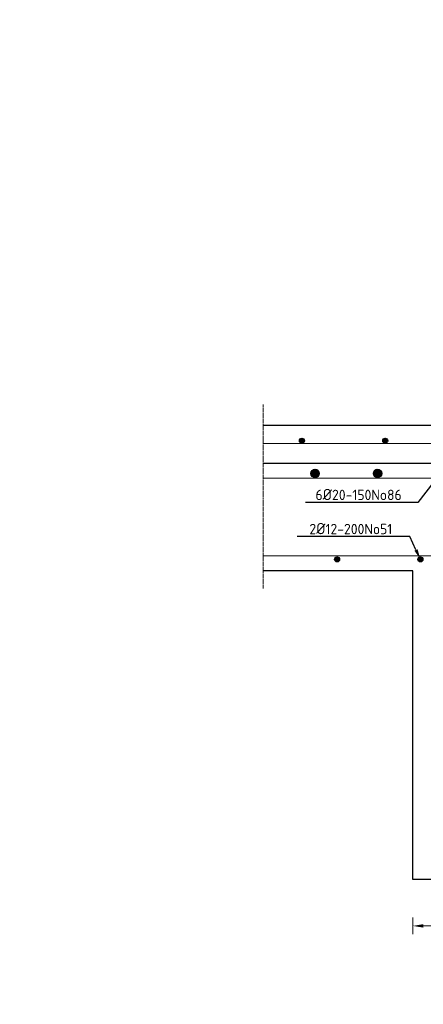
# Model space of a CAD drawing. Header units: millimetres. Extents: x -8028558 to 327273, y -63352 to 83293.
# Tile 70 of 195: x 98074 to 99044, y -28028 to -25662. Entities that reach past the tile are written whole.
import ezdxf
from ezdxf import colors
from ezdxf.entities.mleader import LeaderData, LeaderLine
from ezdxf.math import Vec2, Vec3

# ---------------------------------------------------------------- set-up
doc = ezdxf.new("R2010")
doc.units = ezdxf.units.MM
doc.linetypes.add('XX-AFBREEK', pattern=[7, 4, -1, 1, -1])
for name, color, linetype, lineweight in [('B-CO-BC-AFBREEKLIJN-G', 7, 'XX-AFBREEK', 18), ('B-CO-BC-BETONVORM-AD', 252, 'Continuous', 18), ('B-CO-BC-BETONVORM-GD', 90, 'Continuous', 25), ('B-CO-BC-WAPENING-GD', 130, 'Continuous', 25), ('B-CO-BC-WAPENING_HOOFDWAPENING-G', 170, 'Continuous', 18), ('V-CO-BC-BETONVORM-M', 7, 'Continuous', 18), ('X-XX-AL-VERWIJZING-T25', 7, 'Continuous', 25)]:
    doc.layers.add(name, color=color, linetype=linetype, lineweight=lineweight)
doc.styles.add('NLCS-ISO-MM10-T25', font='NLCS-ISO.ttf', dxfattribs={"height": 25})
doc.dimstyles.new('NLCS-MM10-T25-PIJL_L0_H0', dxfattribs={"dimscale": 10, "dimtxt": 2.5, "dimasz": 2.5, "dimexe": 2, "dimexo": 2, "dimgap": 0.7, "dimtad": 1, "dimdec": 0, "dimzin": 0, "dimdsep": 46, "dimtxsty": 'NLCS-ISO-MM10-T25', "dimcen": 0, "dimdle": 2, "dimclrd": 256, "dimclre": 256, "dimclrt": 256, "dimadec": 0, "dimazin": 0, "dimtfac": 1, "dimtdec": 3, "dimtofl": 0, "dimtmove": 0, "dimatfit": 3, "dimfxl": 2, "dimfxlon": 1, "dimtfillclr": 256, "dimtolj": 1, "dimtzin": 0, "dimlwd": -1, "dimlwe": -1, "dimarcsym": 0})

# ---------------------------------------------------------------- blocks, each defined once
blk = doc.blocks.new('*D1950')
at = {"layer": 'V-CO-BC-BETONVORM-M', "transparency": 16777216}
for p, q in [((99018.6, -27819.9), (99018.6, -27859.9)), ((100518.6, -27819.9), (100518.6, -27859.9)), ((100493.6, -27839.9), (99043.6, -27839.9))]:
    blk.add_line(p, q, dxfattribs=at)
for points in [[(99043.6, -27835.7), (99043.6, -27844), (99018.6, -27839.9)], [(100493.6, -27835.7), (100493.6, -27844), (100518.6, -27839.9)]]:
    blk.add_solid(points, dxfattribs=at)
at = {"layer": 'V-CO-BC-BETONVORM-M', "transparency": 16777216, "insert": (99768.6, -27820.4), "char_height": 25, "attachment_point": 5, "style": 'NLCS-ISO-MM10-T25'}
blk.add_mtext('\\A1;1500', dxfattribs=at)

msp = doc.modelspace()

# ---------------------------------------------------------------- hatches: boundary and pattern name
at = {"layer": 'B-CO-BC-BETONVORM-AD'}
h = msp.add_hatch(dxfattribs=at)
h.set_pattern_fill('ACO-BETON_GEWAPEND', color=256, pattern_type=2)
h.set_pattern_definition([(45, (-1056.6588, 16672.1097), (-1.414213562, 1.414213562), [])])
edge = h.paths.add_edge_path()
edge.add_arc((98752, -26673.7), 6, 180, 540, ccw=False)
h = msp.add_hatch(dxfattribs=at)
h.set_pattern_fill('ACO-BETON_GEWAPEND', color=256, pattern_type=2)
h.set_pattern_definition([(45, (-856.6588, 16672.1097), (-1.414213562, 1.414213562), [])])
edge = h.paths.add_edge_path()
edge.add_arc((98952, -26673.7), 6, 180, 540, ccw=False)
h = msp.add_hatch(dxfattribs=at)
h.set_pattern_fill('ACO-BETON_GEWAPEND', color=256, pattern_type=2)
h.set_pattern_definition([(45, (-4347.2326, 16394.4025), (-1.414213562, 1.414213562), [])])
edge = h.paths.add_edge_path()
edge.add_arc((98783.6, -26752.4), 10, 0, 360)
h = msp.add_hatch(dxfattribs=at)
h.set_pattern_fill('ACO-BETON_GEWAPEND', color=256, pattern_type=2)
h.set_pattern_definition([(45, (-4197.2326, 16394.4025), (-1.414213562, 1.414213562), [])])
edge = h.paths.add_edge_path()
edge.add_arc((98933.6, -26752.4), 10, 0, 360)
h = msp.add_hatch(dxfattribs=at)
h.set_pattern_fill('ACO-BETON_GEWAPEND', color=256, pattern_type=2)
h.set_pattern_definition([(45, (-4485.3986, 16386.9374), (-1.414213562, 1.414213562), [])])
edge = h.paths.add_edge_path()
edge.add_arc((98836.5, -26958.9), 6, 0, 360)
h = msp.add_hatch(dxfattribs=at)
h.set_pattern_fill('ACO-BETON_GEWAPEND', color=256, pattern_type=2)
h.set_pattern_definition([(45, (-4285.3986, 16386.9374), (-1.414213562, 1.414213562), [])])
edge = h.paths.add_edge_path()
edge.add_arc((99036.5, -26958.9), 6, 0, 360)

# ---------------------------------------------------------------- linework, layer by layer
at = {"layer": 'B-CO-BC-AFBREEKLIJN-G', "flags": 128}
msp.add_lwpolyline([(98658.6, -26586.6), (98658.6, -27028.6)], dxfattribs=at)
at = {"layer": 'B-CO-BC-BETONVORM-GD', "ltscale": 500, "flags": 128}
for points in [[(100428.6, -26637.4), (98658.6, -26637.4)], [(98658.6, -26727.6), (99598.5, -26727.6)], [(100518.6, -27728), (99018.6, -27728), (99018.6, -26986.3), (98658.6, -26986.3)]]:
    msp.add_lwpolyline(points, dxfattribs=at)
at = {"layer": 'B-CO-BC-WAPENING-GD'}
for centre, radius in [((98752, -26673.7), 6), ((98952, -26673.7), 6), ((98783.6, -26752.4), 10), ((98933.6, -26752.4), 10), ((98836.5, -26958.9), 6), ((99036.5, -26958.9), 6)]:
    msp.add_circle(centre, radius, dxfattribs=at)
at = {"layer": 'B-CO-BC-WAPENING_HOOFDWAPENING-G'}
for points in [[(98658.6, -26680.6), (100356, -26680.6)], [(98658.6, -26950.3), (99287.9, -26950.3)]]:
    msp.add_lwpolyline(points, dxfattribs=at)
msp.add_lwpolyline([(99292.7, -27681.6), (99524.4, -27681.6, 0.414214), (99554.4, -27651.6), (99554.6, -26787.3, 0.374349), (99524.6, -26763.8), (98658.6, -26763.8)], format="xyb", dxfattribs=at)

# ---------------------------------------------------------------- dimensions: what is measured, and where the dimension line sits
at = {"layer": 'V-CO-BC-BETONVORM-M'}
dim = msp.add_linear_dim(base=(99018.6, -27839.9), p1=(100518.6, -27728), p2=(99018.6, -27728), angle=180, dimstyle='NLCS-MM10-T25-PIJL_L0_H0', dxfattribs=at)
dim.commit()
dim.dimension.update_dxf_attribs({"geometry": '*D1950', "text_midpoint": (99768.6, -27820.4)})

# ---------------------------------------------------------------- leaders
at = {"layer": 'X-XX-AL-VERWIJZING-T25'}
ml = msp.add_multileader_mtext('Standard', dxfattribs=at)
ml.set_content('Merk B', color=256, style='NLCS-ISO-MM10-T25')
ml.set_leader_properties(color=256, linetype='ByLayer', lineweight=-1)
ml.build(insert=Vec2(0, 0))
ml.multileader.update_dxf_attribs({"text_left_attachment_type": 5, "text_right_attachment_type": 5, "dogleg_length": 25, "arrow_head_size": 25})
ctx = ml.context
ctx.base_point, ctx.char_height, ctx.arrow_head_size, ctx.landing_gap_size, ctx.plane_origin = Vec3(137517.8, -36029.7), 25, 25, 9, Vec3(137783.2, -36013.1)
ctx.left_attachment, ctx.right_attachment = 5, 5
notes = []
notes.append((ctx, [(0, (0, 0, 0), (0, 0), (1, 0), 1, [])]))
ctx.mtext.insert, ctx.mtext.flow_direction = Vec3(137526.8, -35999.7), 5
ml = msp.add_multileader_mtext('Standard', dxfattribs=at)
ml.set_content('6{\\H1.08333x;Ø}20-150No86', color=256, style='NLCS-ISO-MM10-T25')
ml.set_leader_properties(color=256, linetype='ByLayer', lineweight=-1)
ml.build(insert=Vec2(0, 0))
ml.multileader.update_dxf_attribs({"text_left_attachment_type": 5, "text_right_attachment_type": 5, "dogleg_length": 25, "arrow_head_size": 25})
ctx = ml.context
ctx.base_point, ctx.char_height, ctx.arrow_head_size, ctx.landing_gap_size, ctx.plane_origin = Vec3(98775.6, -26821.9), 25, 25, 9, Vec3(98952.7, -26769.7)
ctx.left_attachment, ctx.right_attachment = 5, 5
notes.append((ctx, [(1, (1, 1, 0), (99030.7, -26821.9), (-1, 0), 25, [(0, [(99083.6, -26752.4)], 0, [])])]))
ctx.mtext.insert, ctx.mtext.flow_direction = Vec3(98784.6, -26789.4), 5
ml = msp.add_multileader_mtext('Standard', dxfattribs=at)
ml.set_content('2{\\H1.08333x;Ø}12-200No51', color=256, style='NLCS-ISO-MM10-T25')
ml.set_leader_properties(color=256, linetype='ByLayer', lineweight=-1)
ml.build(insert=Vec2(0, 0))
ml.multileader.update_dxf_attribs({"text_left_attachment_type": 5, "text_right_attachment_type": 5, "dogleg_length": 25, "arrow_head_size": 25})
ctx = ml.context
ctx.base_point, ctx.char_height, ctx.arrow_head_size, ctx.landing_gap_size, ctx.plane_origin = Vec3(98760.9, -26903.9), 25, 25, 9, Vec3(98905.7, -26974.9)
ctx.left_attachment, ctx.right_attachment = 5, 5
notes.append((ctx, [(1, (1, 1, 0), (99011, -26903.9), (-1, 0), 25, [(0, [(99036.5, -26958.9)], 0, [])])]))
ctx.mtext.insert, ctx.mtext.flow_direction = Vec3(98769.9, -26871.4), 5
for ctx, leaders in notes:
    for number, flags, end, landing, length, lines in leaders:
        leader = LeaderData()
        leader.index, (leader.has_last_leader_line, leader.has_dogleg_vector, leader.attachment_direction) = number, flags
        leader.last_leader_point, leader.dogleg_vector, leader.dogleg_length = Vec3(end), Vec3(landing), length
        for number, points, colour, breaks in lines:
            line = LeaderLine()
            line.index, line.vertices, line.color, line.breaks = number, Vec3.list(points), colors.encode_raw_color(colour), breaks
            leader.lines.append(line)
        ctx.leaders.append(leader)

doc.saveas('drawing.dxf')
